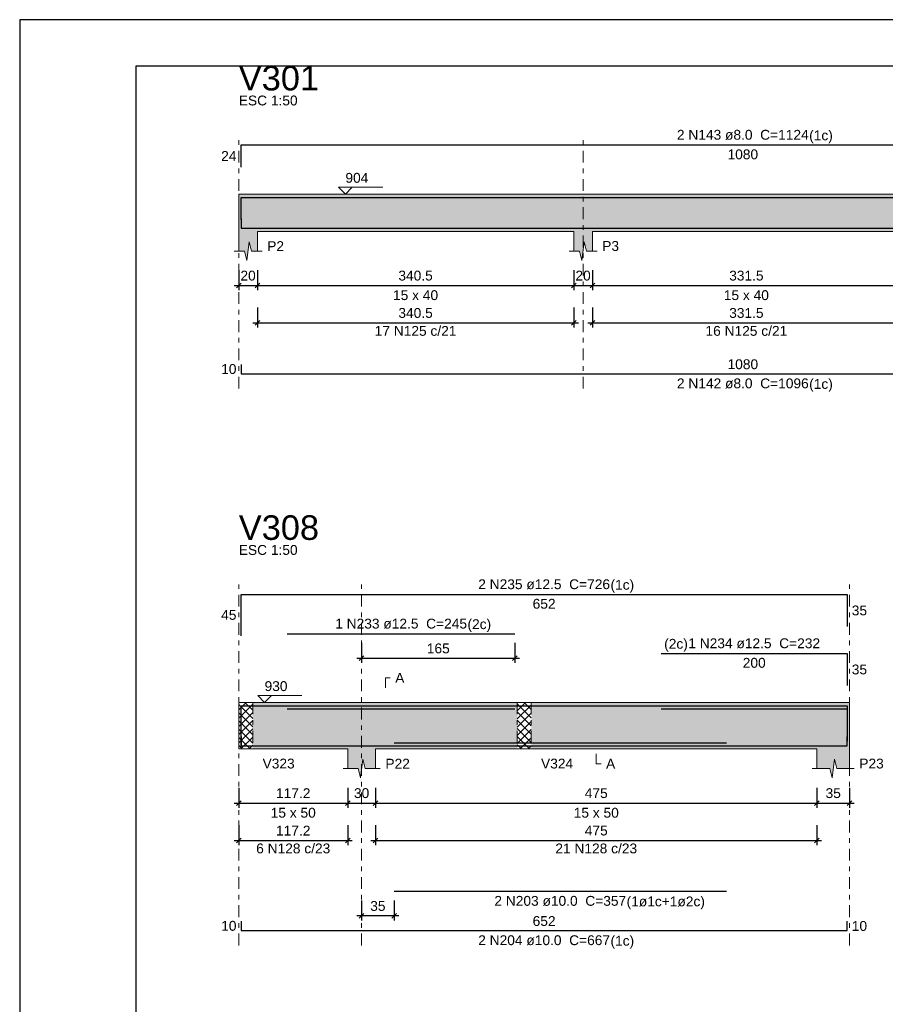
# Model space of a CAD drawing. Header units: millimetres. Extents: x 0 to 119, y 0 to 84.
# Tile 14 of 30: x 0 to 19, y 63 to 84. Entities that reach past the tile are written whole.
import ezdxf

# ---------------------------------------------------------------- set-up
doc = ezdxf.new("R2010")
doc.units = ezdxf.units.MM
doc.header["$MEASUREMENT"] = 0
doc.linetypes.add('DASHDOT', pattern=[2.54, 1.27, -0.635, 0, -0.635])
doc.linetypes.add('NULL', pattern=[0])
doc.layers.get('0').update_dxf_attribs({"lineweight": 18})
for name, color, linetype, lineweight in [('Descrição da armadura', 7, 'Continuous', 0), ('DT-Barras na forma', 2, 'Continuous', 30), ('DT-Barras rebatidas', 2, 'Continuous', 30), ('DT-Cotas', 9, 'Continuous', 5), ('DT-Forma', 5, 'Continuous', 5), ('DT-Hachura forma vigas', 254, 'Continuous', 5), ('DT-Hachura intersecção vigas', 9, 'Continuous', 5), ('DT-Pontilhado', 9, 'DASHDOT', 5), ('DT-Textos', 7, 'Continuous', 5), ('DT-Título', 3, 'Continuous', 20), ('Textos armaduras', 7, 'Continuous', 0)]:
    doc.layers.add(name, color=color, linetype=linetype, lineweight=lineweight)
doc.layers.add('SEDUC_MARF', color=1, linetype='Continuous')
doc.layers.add('SEDUC_MARGG', color=7, linetype='Continuous')
doc.styles.add('Arial', font='txt')
doc.dimstyles.new('UM_50.000000', dxfattribs={"dimtxt": 0.18, "dimasz": 0.1, "dimexe": 0.1, "dimexo": 0.2, "dimgap": 0, "dimtad": 1, "dimtih": 1, "dimtoh": 1, "dimdec": 1, "dimlfac": 50, "dimzin": 0, "dimdsep": 46, "dimtxsty": 'Standard', "dimcen": 0.09, "dimdle": 0.1, "dimadec": 1, "dimazin": 2, "dimtfac": 1, "dimtdec": 4, "dimtofl": 0, "dimtmove": 0, "dimatfit": 3, "dimfxl": 1, "dimtolj": 1, "dimarcsym": 0})

# ---------------------------------------------------------------- blocks, each defined once
blk = doc.blocks.new('_Oblique')
at = {"color": 0, "linetype": 'ByBlock', "lineweight": -2}
blk.add_line((-0.5, -0.5), (0.5, 0.5), dxfattribs=at)
blk = doc.blocks.new('*D6')
at = {"layer": 'Defpoints', "color": 0}
for p in [(4.715, 78.907), (5.115, 78.907), (5.115, 78.378)]:
    blk.add_point(p, dxfattribs=at)
at = {"layer": 'DT-Cotas', "color": 0, "lineweight": -2}
for p, q in [((4.715, 78.707), (4.715, 78.278)), ((5.115, 78.707), (5.115, 78.278)), ((4.615, 78.378), (5.215, 78.378))]:
    blk.add_line(p, q, dxfattribs=at)
at = {"layer": 'DT-Cotas', "color": 0, "lineweight": -2, "xscale": 0.1, "yscale": 0.1, "zscale": 0.1, "rotation": 180}
blk.add_blockref('_Oblique', (4.715, 78.378), dxfattribs=at)
at = {"layer": 'DT-Cotas', "color": 0, "lineweight": -2, "xscale": 0.1, "yscale": 0.1, "zscale": 0.1}
blk.add_blockref('_Oblique', (5.115, 78.378), dxfattribs=at)
at = {"layer": 'DT-Cotas', "color": 7, "insert": (4.915, 78.589), "char_height": 0.2118, "attachment_point": 5, "rotation": 0.0057, "style": 'Arial'}
blk.add_mtext('\\A1;20', dxfattribs=at)
blk = doc.blocks.new('*D7')
at = {"layer": 'Defpoints', "color": 0}
for p in [(5.115, 78.907), (11.925, 78.907), (11.925, 78.378)]:
    blk.add_point(p, dxfattribs=at)
at = {"layer": 'DT-Cotas', "color": 0, "lineweight": -2}
for p, q in [((5.115, 78.707), (5.115, 78.278)), ((11.925, 78.707), (11.925, 78.278)), ((5.015, 78.378), (12.025, 78.378))]:
    blk.add_line(p, q, dxfattribs=at)
at = {"layer": 'DT-Cotas', "color": 0, "lineweight": -2, "xscale": 0.1, "yscale": 0.1, "zscale": 0.1, "rotation": 180}
blk.add_blockref('_Oblique', (5.115, 78.378), dxfattribs=at)
at = {"layer": 'DT-Cotas', "color": 0, "lineweight": -2, "xscale": 0.1, "yscale": 0.1, "zscale": 0.1}
blk.add_blockref('_Oblique', (11.925, 78.378), dxfattribs=at)
at = {"layer": 'DT-Cotas', "color": 7, "insert": (8.52, 78.589), "char_height": 0.2118, "attachment_point": 5, "rotation": 0.0057, "style": 'Arial'}
blk.add_mtext('\\A1;340.5', dxfattribs=at)
blk = doc.blocks.new('*D8')
at = {"layer": 'Defpoints', "color": 0}
for p in [(11.925, 78.907), (12.325, 78.907), (12.325, 78.378)]:
    blk.add_point(p, dxfattribs=at)
at = {"layer": 'DT-Cotas', "color": 0, "lineweight": -2}
for p, q in [((11.925, 78.707), (11.925, 78.278)), ((12.325, 78.707), (12.325, 78.278)), ((11.825, 78.378), (12.425, 78.378))]:
    blk.add_line(p, q, dxfattribs=at)
at = {"layer": 'DT-Cotas', "color": 0, "lineweight": -2, "xscale": 0.1, "yscale": 0.1, "zscale": 0.1, "rotation": 180}
blk.add_blockref('_Oblique', (11.925, 78.378), dxfattribs=at)
at = {"layer": 'DT-Cotas', "color": 0, "lineweight": -2, "xscale": 0.1, "yscale": 0.1, "zscale": 0.1}
blk.add_blockref('_Oblique', (12.325, 78.378), dxfattribs=at)
at = {"layer": 'DT-Cotas', "color": 7, "insert": (12.125, 78.589), "char_height": 0.2118, "attachment_point": 5, "rotation": 0.0057, "style": 'Arial'}
blk.add_mtext('\\A1;20', dxfattribs=at)
blk = doc.blocks.new('*D9')
at = {"layer": 'Defpoints', "color": 0}
for p in [(12.325, 78.907), (18.954, 78.907), (18.954, 78.378)]:
    blk.add_point(p, dxfattribs=at)
at = {"layer": 'DT-Cotas', "color": 0, "lineweight": -2}
for p, q in [((12.325, 78.707), (12.325, 78.278)), ((18.954, 78.707), (18.954, 78.278)), ((12.225, 78.378), (19.054, 78.378))]:
    blk.add_line(p, q, dxfattribs=at)
at = {"layer": 'DT-Cotas', "color": 0, "lineweight": -2, "xscale": 0.1, "yscale": 0.1, "zscale": 0.1, "rotation": 180}
blk.add_blockref('_Oblique', (12.325, 78.378), dxfattribs=at)
at = {"layer": 'DT-Cotas', "color": 0, "lineweight": -2, "xscale": 0.1, "yscale": 0.1, "zscale": 0.1}
blk.add_blockref('_Oblique', (18.954, 78.378), dxfattribs=at)
at = {"layer": 'DT-Cotas', "color": 7, "insert": (15.64, 78.589), "char_height": 0.2118, "attachment_point": 5, "rotation": 0.0057, "style": 'Arial'}
blk.add_mtext('\\A1;331.5', dxfattribs=at)
blk = doc.blocks.new('*D15')
at = {"layer": 'Defpoints', "color": 0}
for p in [(5.115, 78.102), (11.925, 78.102), (11.925, 77.573)]:
    blk.add_point(p, dxfattribs=at)
at = {"layer": 'DT-Cotas', "color": 0, "lineweight": -2}
for p, q in [((5.115, 77.902), (5.115, 77.473)), ((11.925, 77.902), (11.925, 77.473)), ((5.015, 77.573), (12.025, 77.573))]:
    blk.add_line(p, q, dxfattribs=at)
at = {"layer": 'DT-Cotas', "color": 0, "lineweight": -2, "xscale": 0.1, "yscale": 0.1, "zscale": 0.1, "rotation": 180}
blk.add_blockref('_Oblique', (5.115, 77.573), dxfattribs=at)
at = {"layer": 'DT-Cotas', "color": 0, "lineweight": -2, "xscale": 0.1, "yscale": 0.1, "zscale": 0.1}
blk.add_blockref('_Oblique', (11.925, 77.573), dxfattribs=at)
at = {"layer": 'DT-Cotas', "color": 7, "insert": (8.52, 77.785), "char_height": 0.2118, "attachment_point": 5, "rotation": 0.0057, "style": 'Arial'}
blk.add_mtext('\\A1;340.5', dxfattribs=at)
blk = doc.blocks.new('*D16')
at = {"layer": 'Defpoints', "color": 0}
for p in [(12.325, 78.102), (18.954, 78.102), (18.954, 77.573)]:
    blk.add_point(p, dxfattribs=at)
at = {"layer": 'DT-Cotas', "color": 0, "lineweight": -2}
for p, q in [((12.325, 77.902), (12.325, 77.473)), ((18.954, 77.902), (18.954, 77.473)), ((12.225, 77.573), (19.054, 77.573))]:
    blk.add_line(p, q, dxfattribs=at)
at = {"layer": 'DT-Cotas', "color": 0, "lineweight": -2, "xscale": 0.1, "yscale": 0.1, "zscale": 0.1, "rotation": 180}
blk.add_blockref('_Oblique', (12.325, 77.573), dxfattribs=at)
at = {"layer": 'DT-Cotas', "color": 0, "lineweight": -2, "xscale": 0.1, "yscale": 0.1, "zscale": 0.1}
blk.add_blockref('_Oblique', (18.954, 77.573), dxfattribs=at)
at = {"layer": 'DT-Cotas', "color": 7, "insert": (15.64, 77.785), "char_height": 0.2118, "attachment_point": 5, "rotation": 0.0057, "style": 'Arial'}
blk.add_mtext('\\A1;331.5', dxfattribs=at)
blk = doc.blocks.new('*D55')
at = {"layer": 'Defpoints', "color": 0}
for p in [(4.715, 67.764), (7.059, 67.764), (7.059, 67.234)]:
    blk.add_point(p, dxfattribs=at)
at = {"layer": 'DT-Cotas', "color": 0, "lineweight": -2}
for p, q in [((4.715, 67.564), (4.715, 67.134)), ((7.059, 67.564), (7.059, 67.134)), ((4.615, 67.234), (7.159, 67.234))]:
    blk.add_line(p, q, dxfattribs=at)
at = {"layer": 'DT-Cotas', "color": 0, "lineweight": -2, "xscale": 0.1, "yscale": 0.1, "zscale": 0.1, "rotation": 180}
blk.add_blockref('_Oblique', (4.715, 67.234), dxfattribs=at)
at = {"layer": 'DT-Cotas', "color": 0, "lineweight": -2, "xscale": 0.1, "yscale": 0.1, "zscale": 0.1}
blk.add_blockref('_Oblique', (7.059, 67.234), dxfattribs=at)
at = {"layer": 'DT-Cotas', "color": 7, "insert": (5.887, 67.446), "char_height": 0.2118, "attachment_point": 5, "rotation": 0.0057, "style": 'Arial'}
blk.add_mtext('\\A1;117.2', dxfattribs=at)
blk = doc.blocks.new('*D56')
at = {"layer": 'Defpoints', "color": 0}
for p in [(7.059, 67.764), (7.659, 67.764), (7.659, 67.234)]:
    blk.add_point(p, dxfattribs=at)
at = {"layer": 'DT-Cotas', "color": 0, "lineweight": -2}
for p, q in [((7.059, 67.564), (7.059, 67.134)), ((7.659, 67.564), (7.659, 67.134)), ((6.959, 67.234), (7.759, 67.234))]:
    blk.add_line(p, q, dxfattribs=at)
at = {"layer": 'DT-Cotas', "color": 0, "lineweight": -2, "xscale": 0.1, "yscale": 0.1, "zscale": 0.1, "rotation": 180}
blk.add_blockref('_Oblique', (7.059, 67.234), dxfattribs=at)
at = {"layer": 'DT-Cotas', "color": 0, "lineweight": -2, "xscale": 0.1, "yscale": 0.1, "zscale": 0.1}
blk.add_blockref('_Oblique', (7.659, 67.234), dxfattribs=at)
at = {"layer": 'DT-Cotas', "color": 7, "insert": (7.359, 67.446), "char_height": 0.2118, "attachment_point": 5, "rotation": 0.0057, "style": 'Arial'}
blk.add_mtext('\\A1;30', dxfattribs=at)
blk = doc.blocks.new('*D57')
at = {"layer": 'Defpoints', "color": 0}
for p in [(7.659, 67.764), (17.159, 67.764), (17.159, 67.234)]:
    blk.add_point(p, dxfattribs=at)
at = {"layer": 'DT-Cotas', "color": 0, "lineweight": -2}
for p, q in [((7.659, 67.564), (7.659, 67.134)), ((17.159, 67.564), (17.159, 67.134)), ((7.559, 67.234), (17.259, 67.234))]:
    blk.add_line(p, q, dxfattribs=at)
at = {"layer": 'DT-Cotas', "color": 0, "lineweight": -2, "xscale": 0.1, "yscale": 0.1, "zscale": 0.1, "rotation": 180}
blk.add_blockref('_Oblique', (7.659, 67.234), dxfattribs=at)
at = {"layer": 'DT-Cotas', "color": 0, "lineweight": -2, "xscale": 0.1, "yscale": 0.1, "zscale": 0.1}
blk.add_blockref('_Oblique', (17.159, 67.234), dxfattribs=at)
at = {"layer": 'DT-Cotas', "color": 7, "insert": (12.409, 67.446), "char_height": 0.2118, "attachment_point": 5, "rotation": 0.0057, "style": 'Arial'}
blk.add_mtext('\\A1;475', dxfattribs=at)
blk = doc.blocks.new('*D58')
at = {"layer": 'Defpoints', "color": 0}
for p in [(17.159, 67.764), (17.859, 67.764), (17.859, 67.234)]:
    blk.add_point(p, dxfattribs=at)
at = {"layer": 'DT-Cotas', "color": 0, "lineweight": -2}
for p, q in [((17.159, 67.564), (17.159, 67.134)), ((17.859, 67.564), (17.859, 67.134)), ((17.059, 67.234), (17.959, 67.234))]:
    blk.add_line(p, q, dxfattribs=at)
at = {"layer": 'DT-Cotas', "color": 0, "lineweight": -2, "xscale": 0.1, "yscale": 0.1, "zscale": 0.1, "rotation": 180}
blk.add_blockref('_Oblique', (17.159, 67.234), dxfattribs=at)
at = {"layer": 'DT-Cotas', "color": 0, "lineweight": -2, "xscale": 0.1, "yscale": 0.1, "zscale": 0.1}
blk.add_blockref('_Oblique', (17.859, 67.234), dxfattribs=at)
at = {"layer": 'DT-Cotas', "color": 7, "insert": (17.509, 67.446), "char_height": 0.2118, "attachment_point": 5, "rotation": 0.0057, "style": 'Arial'}
blk.add_mtext('\\A1;35', dxfattribs=at)
blk = doc.blocks.new('*D59')
at = {"layer": 'Defpoints', "color": 0}
for p in [(7.359, 65.335), (8.059, 65.335), (7.359, 64.805)]:
    blk.add_point(p, dxfattribs=at)
at = {"layer": 'DT-Cotas', "color": 0, "lineweight": -2}
for p, q in [((7.359, 65.135), (7.359, 64.705)), ((8.059, 65.135), (8.059, 64.705)), ((8.159, 64.805), (7.259, 64.805))]:
    blk.add_line(p, q, dxfattribs=at)
at = {"layer": 'DT-Cotas', "color": 0, "lineweight": -2, "xscale": 0.1, "yscale": 0.1, "zscale": 0.1, "rotation": 180}
blk.add_blockref('_Oblique', (7.359, 64.805), dxfattribs=at)
at = {"layer": 'DT-Cotas', "color": 0, "lineweight": -2, "xscale": 0.1, "yscale": 0.1, "zscale": 0.1}
blk.add_blockref('_Oblique', (8.059, 64.805), dxfattribs=at)
at = {"layer": 'DT-Cotas', "color": 7, "insert": (7.709, 65.017), "char_height": 0.2118, "attachment_point": 5, "rotation": 0.0057, "style": 'Arial'}
blk.add_mtext('\\A1;35', dxfattribs=at)
blk = doc.blocks.new('*D60')
at = {"layer": 'Defpoints', "color": 0}
for p in [(7.359, 70.88), (10.659, 70.88), (10.659, 70.351)]:
    blk.add_point(p, dxfattribs=at)
at = {"layer": 'DT-Cotas', "color": 0, "lineweight": -2}
for p, q in [((7.359, 70.68), (7.359, 70.251)), ((10.659, 70.68), (10.659, 70.251)), ((7.259, 70.351), (10.759, 70.351))]:
    blk.add_line(p, q, dxfattribs=at)
at = {"layer": 'DT-Cotas', "color": 0, "lineweight": -2, "xscale": 0.1, "yscale": 0.1, "zscale": 0.1, "rotation": 180}
blk.add_blockref('_Oblique', (7.359, 70.351), dxfattribs=at)
at = {"layer": 'DT-Cotas', "color": 0, "lineweight": -2, "xscale": 0.1, "yscale": 0.1, "zscale": 0.1}
blk.add_blockref('_Oblique', (10.659, 70.351), dxfattribs=at)
at = {"layer": 'DT-Cotas', "color": 7, "insert": (9.009, 70.562), "char_height": 0.2118, "attachment_point": 5, "rotation": 0.0057, "style": 'Arial'}
blk.add_mtext('\\A1;165', dxfattribs=at)
blk = doc.blocks.new('*D63')
at = {"layer": 'Defpoints', "color": 0}
for p in [(4.715, 66.959), (7.059, 66.959), (7.059, 66.43)]:
    blk.add_point(p, dxfattribs=at)
at = {"layer": 'DT-Cotas', "color": 0, "lineweight": -2}
for p, q in [((4.715, 66.759), (4.715, 66.33)), ((7.059, 66.759), (7.059, 66.33)), ((4.615, 66.43), (7.159, 66.43))]:
    blk.add_line(p, q, dxfattribs=at)
at = {"layer": 'DT-Cotas', "color": 0, "lineweight": -2, "xscale": 0.1, "yscale": 0.1, "zscale": 0.1, "rotation": 180}
blk.add_blockref('_Oblique', (4.715, 66.43), dxfattribs=at)
at = {"layer": 'DT-Cotas', "color": 0, "lineweight": -2, "xscale": 0.1, "yscale": 0.1, "zscale": 0.1}
blk.add_blockref('_Oblique', (7.059, 66.43), dxfattribs=at)
at = {"layer": 'DT-Cotas', "color": 7, "insert": (5.887, 66.641), "char_height": 0.2118, "attachment_point": 5, "rotation": 0.0057, "style": 'Arial'}
blk.add_mtext('\\A1;117.2', dxfattribs=at)
blk = doc.blocks.new('*D64')
at = {"layer": 'Defpoints', "color": 0}
for p in [(7.659, 66.959), (17.159, 66.959), (17.159, 66.43)]:
    blk.add_point(p, dxfattribs=at)
at = {"layer": 'DT-Cotas', "color": 0, "lineweight": -2}
for p, q in [((7.659, 66.759), (7.659, 66.33)), ((17.159, 66.759), (17.159, 66.33)), ((7.559, 66.43), (17.259, 66.43))]:
    blk.add_line(p, q, dxfattribs=at)
at = {"layer": 'DT-Cotas', "color": 0, "lineweight": -2, "xscale": 0.1, "yscale": 0.1, "zscale": 0.1, "rotation": 180}
blk.add_blockref('_Oblique', (7.659, 66.43), dxfattribs=at)
at = {"layer": 'DT-Cotas', "color": 0, "lineweight": -2, "xscale": 0.1, "yscale": 0.1, "zscale": 0.1}
blk.add_blockref('_Oblique', (17.159, 66.43), dxfattribs=at)
at = {"layer": 'DT-Cotas', "color": 7, "insert": (12.409, 66.641), "char_height": 0.2118, "attachment_point": 5, "rotation": 0.0057, "style": 'Arial'}
blk.add_mtext('\\A1;475', dxfattribs=at)

msp = doc.modelspace()

# ---------------------------------------------------------------- hatches: boundary and pattern name
at = {"layer": 'DT-Hachura forma vigas', "linetype": 'Continuous'}
for points in [[(19.3542, 79.5425), (23.7542, 79.5425), (23.7542, 80.3425), (19.3542, 80.3425), (18.9542, 80.3425), (12.3252, 80.3425), (11.9252, 80.3425), (5.1152, 80.3425), (4.7152, 80.3425), (4.7152, 79.5425), (4.7152, 79.1189), (4.8402, 79.1189), (4.8902, 78.9189), (4.9402, 79.3189), (4.9902, 79.1189), (5.1152, 79.1189), (5.1152, 79.5425), (11.9252, 79.5425), (11.9252, 79.1189), (12.0502, 79.1189), (12.1002, 78.9189), (12.1502, 79.3189), (12.2002, 79.1189), (12.3252, 79.1189), (12.3252, 79.5425), (18.9542, 79.5425), (18.9542, 79.1189), (19.0792, 79.1189), (19.1292, 78.9189), (19.1792, 79.3189), (19.2292, 79.1189), (19.3542, 79.1189), (19.3542, 79.5425)], [(7.6592, 68.3993), (10.7086, 68.3993), (10.7086, 69.3993), (7.6592, 69.3993), (7.0592, 69.3993), (5.0152, 69.3993), (5.0152, 68.3993), (7.0592, 68.3993), (7.0592, 67.9757), (7.2842, 67.9757), (7.3342, 67.7757), (7.3842, 68.1757), (7.4342, 67.9757), (7.6592, 67.9757), (7.6592, 68.3993)], [(17.8586, 67.9757), (17.8586, 68.3993), (17.8586, 69.3993), (17.1586, 69.3993), (11.0086, 69.3993), (11.0086, 68.3993), (17.1586, 68.3993), (17.1586, 67.9757), (17.4336, 67.9757), (17.4836, 67.7757), (17.5336, 68.1757), (17.5836, 67.9757), (17.8586, 67.9757)]]:
    msp.add_hatch(color=254, dxfattribs=at).paths.add_polyline_path(points)
at = {"layer": 'DT-Hachura intersecção vigas', "linetype": 'Continuous'}
h = msp.add_hatch(dxfattribs=at)
h.set_pattern_fill('ANSI37', color=9, style=0)
h.paths.add_polyline_path([(4.7152, 68.3993), (5.0152, 68.3993), (5.0152, 69.3993), (4.7152, 69.3993), (4.7152, 68.3993)])
h = msp.add_hatch(dxfattribs=at)
h.set_pattern_fill('ANSI37', color=9, style=0)
h.paths.add_polyline_path([(10.7086, 68.3993), (11.0086, 68.3993), (11.0086, 69.3993), (10.7086, 69.3993), (10.7086, 68.3993)])

# ---------------------------------------------------------------- linework, layer by layer
at = {"layer": 'DT-Barras na forma'}
for points in [[(4.7652, 79.7967), (4.7652, 80.2745), (26.3618, 80.2745), (26.3618, 79.7967)], [(4.7652, 79.8105), (4.7652, 79.6105), (26.3618, 79.6105), (26.3618, 79.8105)], [(4.7652, 68.4368), (4.7652, 69.3268), (17.8086, 69.3268), (17.8086, 68.6341)], [(5.7592, 69.2618), (10.6592, 69.2618)], [(13.8086, 69.2618), (17.8086, 69.2618), (17.8086, 68.5691)], [(4.7652, 68.6693), (4.7652, 68.4693), (17.8086, 68.4693), (17.8086, 68.6693)], [(8.0592, 68.5293), (15.2086, 68.5293)], [(8.0592, 68.4693), (15.2086, 68.4693)]]:
    msp.add_lwpolyline(points, dxfattribs=at)
at = {"layer": 'DT-Barras rebatidas'}
for points in [[(4.7652, 80.9263), (4.7652, 81.4041), (26.3618, 81.4041), (26.3618, 80.9263)], [(4.7652, 76.6758), (4.7652, 76.4758), (26.3618, 76.4758), (26.3618, 76.6758)], [(4.7652, 70.8372), (4.7652, 71.7272), (17.8086, 71.7272), (17.8086, 71.0345)], [(5.7592, 70.88), (10.6592, 70.88)], [(13.8086, 70.4564), (17.8086, 70.4564), (17.8086, 69.7637)], [(8.0592, 65.3347), (15.2086, 65.3347)], [(4.7652, 64.6875), (4.7652, 64.4875), (17.8086, 64.4875), (17.8086, 64.6875)]]:
    msp.add_lwpolyline(points, dxfattribs=at)
at = {"layer": 'DT-Forma', "linetype": 'Continuous'}
for p, q in [((4.7152, 79.5425), (4.7152, 80.3425)), ((4.7152, 68.3993), (4.7152, 69.3993)), ((17.8586, 69.3993), (17.8586, 68.3993))]:
    msp.add_line(p, q, dxfattribs=at)
at = {"layer": 'DT-Forma'}
for p, q in [((4.7152, 80.3425), (5.1152, 80.3425)), ((5.1152, 80.3425), (11.9252, 80.3425)), ((11.9252, 80.3425), (12.3252, 80.3425)), ((12.3252, 80.3425), (18.9542, 80.3425)), ((4.7152, 79.5425), (4.7152, 79.1189)), ((5.1152, 79.1189), (5.1152, 79.5425)), ((5.1152, 79.5425), (11.9252, 79.5425)), ((11.9252, 79.5425), (11.9252, 79.1189)), ((12.3252, 79.1189), (12.3252, 79.5425)), ((12.3252, 79.5425), (18.9542, 79.5425)), ((4.8902, 78.9189), (4.9402, 79.3189)), ((4.9402, 79.3189), (4.9902, 79.1189)), ((12.1002, 78.9189), (12.1502, 79.3189)), ((12.1502, 79.3189), (12.2002, 79.1189)), ((4.6152, 79.1189), (4.8402, 79.1189)), ((4.8402, 79.1189), (4.8902, 78.9189)), ((4.9902, 79.1189), (5.2152, 79.1189)), ((11.8252, 79.1189), (12.0502, 79.1189)), ((12.0502, 79.1189), (12.1002, 78.9189)), ((12.2002, 79.1189), (12.4252, 79.1189)), ((4.7152, 69.3993), (5.0152, 69.3993)), ((5.0152, 69.3993), (7.0592, 69.3993)), ((7.0592, 69.3993), (7.6592, 69.3993)), ((7.6592, 69.3993), (10.7086, 69.3993)), ((10.7086, 69.3993), (11.0086, 69.3993)), ((11.0086, 69.3993), (17.1586, 69.3993)), ((17.1586, 69.3993), (17.8586, 69.3993)), ((4.7152, 68.3993), (5.0152, 68.3993)), ((5.0152, 68.3993), (7.0592, 68.3993)), ((7.0592, 68.3993), (7.0592, 67.9757)), ((7.6592, 67.9757), (7.6592, 68.3993)), ((7.6592, 68.3993), (10.7086, 68.3993)), ((10.7086, 68.3993), (11.0086, 68.3993)), ((11.0086, 68.3993), (17.1586, 68.3993)), ((17.1586, 68.3993), (17.1586, 67.9757)), ((17.8586, 67.9757), (17.8586, 68.3993)), ((7.3342, 67.7757), (7.3842, 68.1757)), ((7.3842, 68.1757), (7.4342, 67.9757)), ((17.4836, 67.7757), (17.5336, 68.1757)), ((17.5336, 68.1757), (17.5836, 67.9757)), ((6.9592, 67.9757), (7.2842, 67.9757)), ((7.2842, 67.9757), (7.3342, 67.7757)), ((7.4342, 67.9757), (7.7592, 67.9757)), ((17.0586, 67.9757), (17.4336, 67.9757)), ((17.4336, 67.9757), (17.4836, 67.7757)), ((17.5836, 67.9757), (17.9586, 67.9757))]:
    msp.add_line(p, q, dxfattribs=at)
at = {"layer": 'DT-Pontilhado', "ltscale": 0.2}
for p, q in [((4.7152, 76.1581), (4.7152, 81.6159)), ((12.1252, 76.1581), (12.1252, 81.6159)), ((4.7152, 64.1698), (4.7152, 71.939)), ((4.7152, 64.1698), (4.7152, 71.939)), ((7.3592, 64.1698), (7.3592, 71.939)), ((17.8586, 64.1698), (17.8586, 71.939)), ((5.0152, 69.3993), (5.0152, 68.3993)), ((10.7086, 69.3993), (10.7086, 68.3993)), ((11.0086, 69.3993), (11.0086, 68.3993))]:
    msp.add_line(p, q, dxfattribs=at)
at = {"layer": 'DT-Textos'}
for points in [[(7.1582, 80.4907), (7.0099, 80.3425), (6.8617, 80.4907), (7.8148, 80.4907)], [(7.871, 69.717), (7.871, 69.9288), (7.9769, 69.9288)], [(5.4184, 69.5476), (5.2701, 69.3993), (5.1219, 69.5476), (6.075, 69.5476)], [(12.4089, 68.2934), (12.4089, 68.0816), (12.5148, 68.0816)]]:
    msp.add_lwpolyline(points, dxfattribs=at)
at = {"layer": 'SEDUC_MARF'}
msp.add_lwpolyline([(118.9, 84.1), (0, 84.1), (0, 0), (118.9, 0)], close=True, dxfattribs=at)
at = {"layer": 'SEDUC_MARGG'}
msp.add_lwpolyline([(2.5, 1), (117.9, 1), (117.9, 83.1), (2.5, 83.1), (2.5, 1)], dxfattribs=at)

# ---------------------------------------------------------------- texts
at = {"layer": 'Descrição da armadura', "linetype": 'NULL', "char_height": 0.2118, "attachment_point": 8, "line_spacing_factor": 0.9, "style": 'Arial'}
for s, insert, width in [('2 N143 ø8.0  C=1124', (15.5633, 81.5104), 5.562109), ('17 N125 c/21', (8.5202, 77.291), 3.450264), ('16 N125 c/21', (15.6397, 77.291), 3.450264), ('2 N142 ø8.0  C=1096', (15.5633, 76.1584), 5.562109), ('2 N235 ø12.5  C=726', (11.2873, 71.8335), 5.562109), ('1 N233 ø12.5  C=245', (8.2093, 70.9855), 5.562109), ('1 N234 ø12.5  C=232', (15.8083, 70.5625), 5.562109), ('6 N128 c/23', (5.8872, 66.1479), 3.127695), ('21 N128 c/23', (12.4089, 66.1479), 3.450264), ('2 N203 ø10.0  C=357', (11.6343, 65.0165), 5.562109), ('2 N204 ø10.0  C=667', (11.2873, 64.1695), 5.562109)]:
    msp.add_mtext(s, dxfattribs=dict(at, insert=insert, width=width))
at = {"layer": 'DT-Textos', "linetype": 'NULL', "char_height": 0.2118, "line_spacing_factor": 0.798, "style": 'Arial'}
for s, insert, width, attachment_point in [('ESC 1:50', (4.7153, 82.2514), 2.482559, 7), ('(1c)', (16.9913, 81.4405), 0.998857, 7), ('904', (7.0103, 80.5864), 0.967705, 7), ('P2', (5.3273, 79.1194), 0.709424, 7), ('P3', (12.5373, 79.1194), 0.709424, 7), ('15 x 40', (8.5203, 78.0604), 1.902559, 8), ('15 x 40', (15.6393, 78.0604), 1.902559, 8), ('(1c)', (16.9913, 76.0885), 0.998857, 7), ('ESC 1:50', (4.7153, 72.5745), 2.482559, 7), ('(1c)', (12.7153, 71.7636), 0.998857, 7), ('(2c)', (9.6373, 70.9156), 0.998857, 7), ('(2c)', (14.3803, 70.4926), 0.998857, 9), ('A', (8.0823, 69.8225), 0.386855, 7), ('930', (5.2703, 69.6425), 0.967705, 7), ('V323', (5.2273, 67.9755), 1.354561, 7), ('P22', (7.8713, 67.9755), 1.031992, 7), ('V324', (11.2203, 67.9755), 1.354561, 7), ('A', (12.6203, 67.9755), 0.386855, 7), ('P23', (18.0703, 67.9755), 1.031992, 7), ('15 x 50', (5.8873, 66.9165), 1.902559, 8), ('15 x 50', (12.4093, 66.9165), 1.902559, 8), ('(1ø1c+1ø2c)', (13.0623, 64.9466), 3.303848, 7), ('(1c)', (12.7153, 64.0996), 0.998857, 7)]:
    msp.add_mtext(s, dxfattribs=dict(at, insert=insert, width=width, attachment_point=attachment_point))
at = {"layer": 'DT-Título', "linetype": 'NULL', "char_height": 0.5295, "width": 3.456465, "attachment_point": 7, "line_spacing_factor": 0.798, "style": 'Arial'}
for s, insert in [('V301', (4.7153, 82.5692)), ('V308', (4.7153, 72.8924))]:
    msp.add_mtext(s, dxfattribs=dict(at, insert=insert))
at = {"layer": 'Textos armaduras', "linetype": 'NULL', "char_height": 0.2118, "line_spacing_factor": 0.9, "style": 'Arial'}
for s, insert, width, attachment_point in [('24', (4.6652, 81.0593), 1.045137, 9), ('1080', (15.5635, 81.3068), 1.690273, 2), ('10', (4.6652, 76.4699), 1.045137, 9), ('1080', (15.5635, 76.5731), 1.690273, 8), ('45', (4.6652, 71.1763), 1.045137, 9), ('652', (11.2869, 71.6299), 1.367705, 2), ('35', (17.9086, 71.4868), 1.045137, 1), ('200', (15.8086, 70.3591), 1.367705, 2), ('35', (17.9086, 70.216), 1.045137, 1), ('10', (4.6652, 64.4816), 1.045137, 9), ('652', (11.2869, 64.5848), 1.367705, 8), ('10', (17.9086, 64.6934), 1.045137, 1)]:
    msp.add_mtext(s, dxfattribs=dict(at, insert=insert, width=width, attachment_point=attachment_point))

# ---------------------------------------------------------------- dimensions: what is measured, and where the dimension line sits
at = {"layer": 'DT-Cotas'}
for base, p1, p2, picture, middle, turn in [((5.1152, 78.3776), (4.7152, 78.9071), (5.1152, 78.9071), '*D6', (4.9152, 78.5894), 0.00573), ((11.9252, 78.3776), (5.1152, 78.9071), (11.9252, 78.9071), '*D7', (8.5202, 78.5894), 0.00573), ((12.3252, 78.3776), (11.9252, 78.9071), (12.3252, 78.9071), '*D8', (12.1252, 78.5894), 0.00573), ((18.9541905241, 78.3775800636), (12.3251905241, 78.9070800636), (18.9541905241, 78.9070800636), '*D9', (15.6396905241, 78.5893800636), 0.005729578), ((11.9252, 77.5727), (5.1152, 78.1022), (11.9252, 78.1022), '*D15', (8.5202, 77.7845), 0.00573), ((18.9541905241, 77.5727400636), (12.3251905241, 78.1022400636), (18.9541905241, 78.1022400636), '*D16', (15.6396905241, 77.7845400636), 0.005729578), ((10.6592, 70.3505), (7.3592, 70.88), (10.6592, 70.88), '*D60', (9.0092, 70.5623), 0.00573), ((7.0592, 67.2344), (4.7152, 67.7639), (7.0592, 67.7639), '*D55', (5.8872, 67.4462), 0.00573), ((7.6592, 67.2344), (7.0592, 67.7639), (7.6592, 67.7639), '*D56', (7.3592, 67.4462), 0.00573), ((17.1586, 67.2344), (7.6592, 67.7639), (17.1586, 67.7639), '*D57', (12.4089, 67.4462), 0.00573), ((17.8586, 67.2344), (17.1586, 67.7639), (17.8586, 67.7639), '*D58', (17.5086, 67.4462), 0.00573), ((7.0592, 66.4296), (4.7152, 66.9591), (7.0592, 66.9591), '*D63', (5.8872, 66.6414), 0.00573), ((17.1586, 66.4296), (7.6592, 66.9591), (17.1586, 66.9591), '*D64', (12.4089, 66.6414), 0.00573)]:
    dim = msp.add_linear_dim(base=base, p1=p1, p2=p2, dimstyle='UM_50.000000', override={"dimtxt": 0.2118, "dimasz": 0.1, "dimexe": 0.1, "dimexo": 0.2, "dimtad": 1, "dimtih": 0, "dimtoh": 0, "dimdec": 1, "dimlfac": 50, "dimzin": 8, "dimtxsty": 'Arial', "dimblk": 'Oblique', "dimblk1": 'Oblique', "dimblk2": 'Oblique', "dimsah": 1, "dimdle": 0.1, "dimse1": 0, "dimse2": 0, "dimclrt": 7, "dimadec": 1, "dimazin": 3, "dimtmove": 2, "dimldrblk": 'Oblique'}, dxfattribs=at)
    dim.commit()
    dim.dimension.update_dxf_attribs({"geometry": picture, "text_midpoint": middle, "dimtype": 160, "text_rotation": turn})
dim = msp.add_linear_dim(base=(7.3592, 64.8052), p1=(8.0592, 65.3347), p2=(7.3592, 65.3347), angle=180, dimstyle='UM_50.000000', override={"dimtxt": 0.2118, "dimasz": 0.1, "dimexe": 0.1, "dimexo": 0.2, "dimtad": 1, "dimtih": 0, "dimtoh": 0, "dimdec": 1, "dimlfac": 50, "dimzin": 8, "dimtxsty": 'Arial', "dimblk": 'Oblique', "dimblk1": 'Oblique', "dimblk2": 'Oblique', "dimsah": 1, "dimdle": 0.1, "dimse1": 0, "dimse2": 0, "dimclrt": 7, "dimadec": 1, "dimazin": 3, "dimtmove": 2, "dimldrblk": 'Oblique'}, dxfattribs=at)
dim.commit()
dim.dimension.update_dxf_attribs({"geometry": '*D59', "text_midpoint": (7.7092, 65.017), "dimtype": 161, "text_rotation": 0.00573})

doc.saveas('drawing.dxf')
